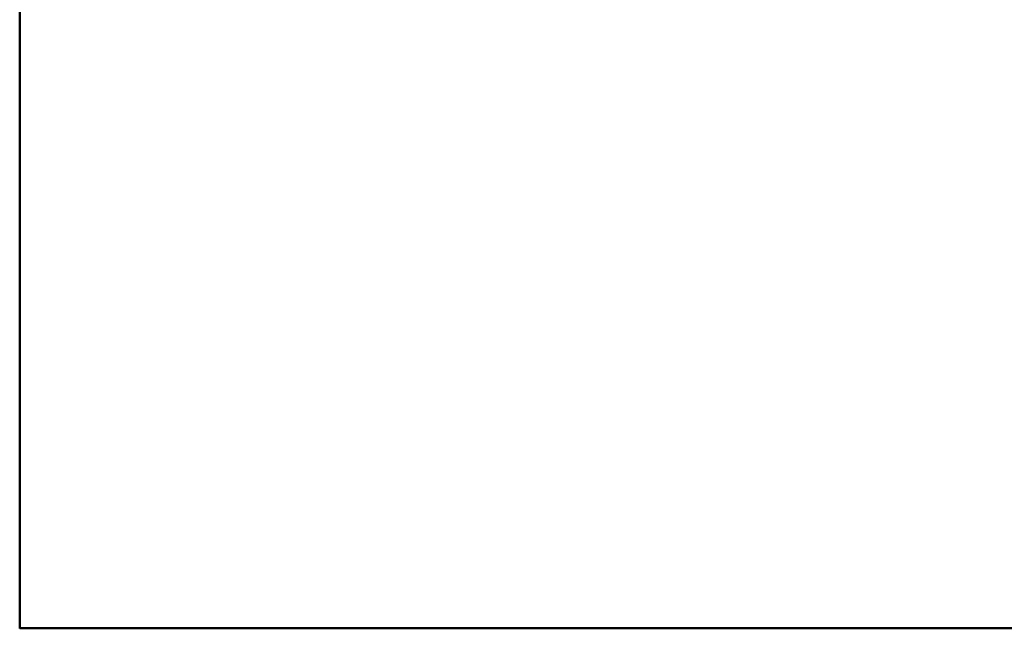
# Model space of a CAD drawing. Header units: millimetres. Extents: x 0 to 1891, y -60 to 594.
# Tile 8 of 118: x 141 to 180, y 111 to 135. Entities that reach past the tile are written whole.
import ezdxf

# ---------------------------------------------------------------- set-up
doc = ezdxf.new("R2010")
doc.units = ezdxf.units.MM
doc.layers.add('Sichtbar (ISO)', color=7, linetype='Continuous', lineweight=50)

msp = doc.modelspace()

# ---------------------------------------------------------------- linework, layer by layer
at = {"layer": 'Sichtbar (ISO)'}
for p, q in [((141.183, 148.93), (141.183, 110.581)), ((141.183, 110.581), (281.183, 110.581)), ((141.187, 110.578), (141.183, 110.581)), ((153.867, 110.58), (155.726, 110.58)), ((155.726, 110.58), (174.726, 110.58)), ((174.726, 110.58), (176.586, 110.58))]:
    msp.add_line(p, q, dxfattribs=at)

doc.saveas('drawing.dxf')
